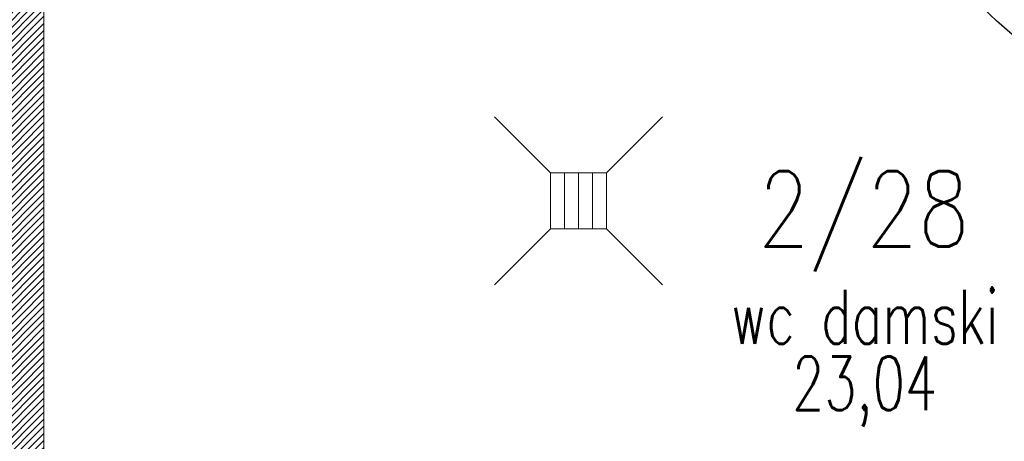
# Model space of a CAD drawing. Header units: inches. Extents: x 27484 to 71626, y -45113 to 39.
# Tile 212 of 256: x 34201 to 34448, y -23388 to -23283. Entities that reach past the tile are written whole.
import ezdxf
from ezdxf.enums import TextEntityAlignment as Align

# ---------------------------------------------------------------- set-up
doc = ezdxf.new("R2010")
doc.units = ezdxf.units.IN
doc.header["$LTSCALE"] = 50
doc.header["$MEASUREMENT"] = 0
for name, color, linetype, lineweight in [('A-ARMATURA', 45, 'Continuous', 5), ('A-SCIANY', 5, 'Continuous', 18), ('A-SLUSARKA', 4, 'Continuous', 13), ('A-ść. istn.', 8, 'Continuous', 0), ('R-MET-DRZ', 7, 'Continuous', 15)]:
    doc.layers.add(name, color=color, linetype=linetype, lineweight=lineweight)
for name, color, linetype in [('R-MET-POM-OPIS', 7, 'Continuous'), ('R-MET-POM-OPIS-NR', 2, 'Continuous'), ('R-MET-POM-OPIS-POM', 7, 'Continuous'), ('S-DRZ-', 7, 'Continuous'), ('S-DRZ-O', 7, 'Continuous'), ('S-DRZ-SKRZYD', 5, 'Continuous'), ('S-DRZ-WEGAR', 7, 'Continuous')]:
    doc.layers.add(name, color=color, linetype=linetype)
doc.styles.add('MET_POM', font='simplex.shx')

# ---------------------------------------------------------------- blocks, each defined once
blk = doc.blocks.new('D90-L-DL')
at = {"layer": 'S-DRZ-'}
blk.add_arc((-45, 0), 90, 270, 0, dxfattribs=at)
at = {"layer": 'S-DRZ-O'}
blk.add_line((0, 15.12), (0, -15.12), dxfattribs=at)
at = {"layer": 'S-DRZ-SKRZYD'}
blk.add_line((-45, 0), (-45, -90), dxfattribs=at)
at = {"layer": 'S-DRZ-WEGAR'}
for points in [[(-50, -3.5), (-45, -3.5), (-45, 3.5), (-50, 3.5)], [(45, 3.5), (50, 3.5), (50, -3.5), (45, -3.5)]]:
    blk.add_lwpolyline(points, close=True, dxfattribs=at)
blk = doc.blocks.new('A$C07123322')
at = {"layer": 'A-SLUSARKA', "xscale": 1.020000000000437, "yscale": 1.020000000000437, "zscale": 1.020000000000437, "rotation": 270}
blk.add_blockref('D90-L-DL', (40.58, -45.9), dxfattribs=at)
blk = doc.blocks.new('KRAT')
for p, q in [((-7, 7), (-21, 21)), ((7, 7), (21, 21)), ((7, 3.5), (-7, 3.5)), ((7, 0), (-7, 0)), ((7, -3.5), (-7, -3.5)), ((-7, -7), (-21, -21)), ((7, -7), (21, -21))]:
    blk.add_line(p, q)
blk.add_lwpolyline([(7, -7), (7, 7), (-7, 7), (-7, -7)], close=True)
blk = doc.blocks.new('MPOM0239')
at = {"layer": 'R-MET-POM-OPIS', "style": 'MET_POM', "width": 0.7}
for tag, p in [('POS', (0, -0.225)), ('ARE', (0, -0.4898))]:
    blk.add_attdef(tag, text='', height=0.2, dxfattribs=at).set_placement(p, align=Align.CENTER)
at = {"layer": 'R-MET-POM-OPIS', "style": 'MET_POM', "width": 0.7, "flags": 1}
blk.add_attdef('UNI', (0.2464, -0.4898), '', height=0.2, dxfattribs=at)
at = {"layer": 'R-MET-POM-OPIS-NR', "style": 'MET_POM', "width": 0.8}
blk.add_attdef('NR', text='', height=0.2, dxfattribs=at).set_placement((-0.0028, 0.269), align=Align.CENTER)
at = {"layer": 'R-MET-POM-OPIS-POM', "style": 'MET_POM', "width": 0.7}
blk.add_attdef('POM', text='', height=0.2, dxfattribs=at).set_placement((0, 0.0223), align=Align.CENTER)

msp = doc.modelspace()

# ---------------------------------------------------------------- hatches: boundary and pattern name
at = {"layer": 'A-ść. istn.', "ltscale": 0.1}
h = msp.add_hatch(dxfattribs=at)
h.set_pattern_fill('ANSI31', color=256, scale=10)
h.set_pattern_definition([(45, (31560.1443, -34930.5661), (-0.88388348, 0.88388348), [])])
h.paths.add_polyline_path([(34410.48246, -23208.96968), (34207.48246, -23208.96968), (34207.48246, -23220.96968), (34410.48246, -23220.96968)])
h.paths.add_polyline_path([(34207.48246, -23208.96968), (34182.48246, -23208.96968), (34182.48246, -23233.96968), (34207.48246, -23233.96968)])
h.paths.add_polyline_path([(34189.67916, -23216.16638, -1), (34200.28576, -23226.77298, -1)], flags=16)
h.paths.add_polyline_path([(34207.48246, -23233.96968), (34195.48246, -23233.96968), (34195.48246, -23443.96968), (34187.48246, -23443.96968), (34187.48246, -23456.46968), (34554.98246, -23456.46968), (34554.98246, -23404.96968), (34551.41246, -23404.96968), (34542.48246, -23404.96968), (34542.48246, -23443.96968), (34207.48246, -23443.96968)])
h.paths.add_polyline_path([(34554.98246, -23456.46968), (34187.48246, -23456.46968), (34187.48246, -23460.03968), (34187.48246, -23468.96968), (34554.98246, -23468.96968)])
h.paths.add_polyline_path([(34567.48246, -23404.96968), (34554.98246, -23404.96968), (34554.98246, -23456.46968), (34567.48246, -23456.46968)])
h.paths.add_polyline_path([(34567.48246, -23456.46968), (34554.98246, -23456.46968), (34554.98246, -23468.96968), (34567.48246, -23468.96968)])

# ---------------------------------------------------------------- linework, layer by layer
at = {"layer": 'A-SCIANY', "ltscale": 3}
msp.add_line((34207.48246, -23443.96968), (34207.48246, -23220.96968), dxfattribs=at)

# ---------------------------------------------------------------- block references
at = {"layer": 'A-ARMATURA', "lineweight": -3, "rotation": 90}
msp.add_blockref('KRAT', (34341.20795, -23327.88398), dxfattribs=at)
at = {"layer": 'R-MET-DRZ', "xscale": -1, "rotation": 270}
msp.add_blockref('A$C07123322', (34507.38246, -23255.54628), dxfattribs=at)
at = {"layer": 'R-MET-POM-OPIS'}
ref = msp.add_blockref('MPOM0239', (34412.69841, -23365.14042), dxfattribs=dict(at, xscale=67.20000000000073, yscale=67.20000000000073, zscale=67.20000000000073))
ref.add_attrib('NR', '2/28', dxfattribs={"layer": 'R-MET-POM-OPIS-NR', "height": 18.816, "style": 'MET_POM', "width": 0.8}).set_placement((34412.50806, -23339.34417), align=Align.CENTER)
ref.add_attrib('ARE', '23,04', dxfattribs={"height": 13.44, "style": 'MET_POM', "width": 0.7}).set_placement((34412.69841, -23380.25865), align=Align.CENTER)
ref.add_attrib('POM', 'wc damski', dxfattribs={"layer": 'R-MET-POM-OPIS-POM', "height": 13.44, "style": 'MET_POM', "width": 0.7}).set_placement((34412.69841, -23363.64037), align=Align.CENTER)

doc.saveas('drawing.dxf')
